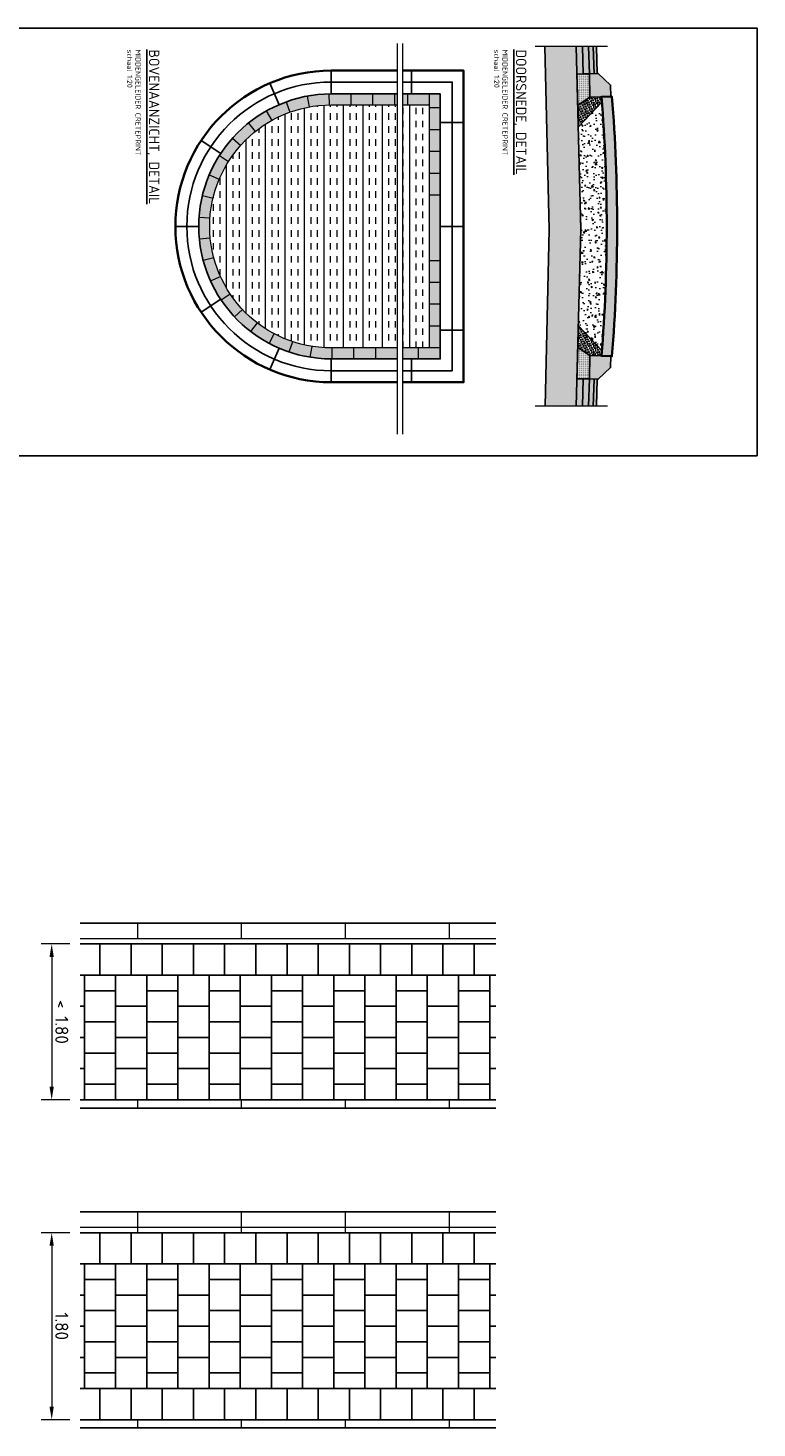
# Model space of a CAD drawing. Header units: metres. Extents: x 232680 to 233262, y 554200 to 554550.
# Tile 90 of 254: x 232760.4 to 232767.42, y 554417.41 to 554430.88. Entities that reach past the tile are written whole.
import ezdxf

# ---------------------------------------------------------------- set-up
doc = ezdxf.new("R2010")
doc.units = ezdxf.units.M
doc.linetypes.add('XX-AFBREEK', pattern=[7, 4, -1, 1, -1])
doc.layers.get('Defpoints').update_dxf_attribs({"color": 241})
for name, color, linetype, lineweight in [('N-WE-VH-KANTOPSLUITING-AD', 253, 'Continuous', 35), ('N-WE-VH-KANTOPSLUITING_018-G', 7, 'Continuous', 18), ('N-WE-VH-KANTOPSLUITING_025-G', 7, 'Continuous', 25), ('N-WE-VH-KANTOPSLUITING_TROTTOIRBAND_RWS-DET-GD', 7, 'Continuous', 25), ('N-WE-VH-KANTOPSLUITING_TROTTOIRBAND_RWS_025-GD', 7, 'Continuous', 25), ('N-WE-VH-KANTOPSLUITING_VOORKANTBAND-GD', 7, 'Continuous', 35), ('N-WE-VH-VERHARDING_ASFALT_252-AD', 252, 'Continuous', 18), ('N-WE-VH-VERHARDING_ASFALT_DEKLAAG-GD', 7, 'Continuous', 25), ('N-WE-VH-VERHARDING_BETON_CRETEPRINT-A', 241, 'Continuous', 9), ('N-WE-VH-VERHARDING_BETON_CRETEPRINT-G', 251, 'Continuous', 9), ('N-WE-VH-VERHARDING_BETON_ONGEWAPEND-GD', 7, 'Continuous', 35), ('N-WE-VH-VERHARDING_BETON_SCHRAAL-GD', 251, 'Continuous', 25), ('N-WE-VH-VERHARDING_BETON_SPECIE-GD', 7, 'Continuous', 25), ('N-WE-VH-VERHARDING_FUNDERING-A', 252, 'Continuous', 18), ('N-WE-VH-VERHARDING_FUNDERING_GRANULAAT_MENG-GD', 7, 'Continuous', 25), ('X-XX-AL-AFBREEKLIJN-G', 7, 'XX-AFBREEK', 13), ('X-XX-AL-T25', 7, 'Continuous', 25), ('X-XX-AL-T50', 7, 'Continuous', 25)]:
    doc.layers.add(name, color=color, linetype=linetype, lineweight=lineweight)
doc.layers.add('N-WE-VH-VERHARDING_BETON_ONGEWAPEND-AD', color=7, linetype='Continuous', lineweight=50, true_color=0xffccd9)
doc.layers.add('N-WE-VH-VERHARDING_TEGEL-A', color=252, linetype='Continuous', lineweight=9, transparency=0.5)
doc.styles.add('NLCS-ISO-ANNOTATIEF-T25', font='NLCS-ISO.ttf', dxfattribs={"height": 2.5})
doc.styles.add('NLCS-ISO-ANNOTATIEF-T50', font='NLCS-ISO.ttf')
doc.dimstyles.new('NLCS-ANNOTATIEF-T25-PIJL', dxfattribs={"dimtxt": 2.5, "dimasz": 2.5, "dimexe": 2, "dimexo": 2, "dimgap": 0.7, "dimtad": 1, "dimzin": 0, "dimdsep": 46, "dimtxsty": 'NLCS-ISO-ANNOTATIEF-T25', "dimcen": 0, "dimdle": 2, "dimclrd": 256, "dimclre": 256, "dimclrt": 256, "dimazin": 0, "dimtfac": 1, "dimtofl": 0, "dimtmove": 1, "dimatfit": 0, "dimfxl": 2, "dimtfillclr": 254, "dimtolj": 1, "dimtzin": 0, "dimlwd": 13, "dimlwe": 9, "dimarcsym": 0})
pattern_1 = [(270, (232763.43992, 554433.871287), (0.02, -0.04), [0.01, -0.09]), (288.43495, (232763.4199205, 554433.8662873), (0.020000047, -0.0399999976), [0.0158114, -0.3004164]), (341.56505, (232763.43992, 554433.871287), (-0.01000001, -0.03000002), [0.0158114, -0.0158114]), (0, (232763.41992, 554433.866287), (0.04, 0.02), [0.01, -0.09]), (18.43495, (232763.4399205, 554433.8612873), (0.0399999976, 0.020000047), [0.0158114, -0.3004164]), (71.56505, (232763.43492, 554433.881287), (0.03000002, -0.01000001), [0.0158114, -0.0158114]), (90, (232763.42492, 554433.876287), (-0.02, 0.04), [0.01, -0.09]), (108.43495, (232763.4449205, 554433.8812873), (-0.020000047, 0.0399999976), [0.0158114, -0.3004164]), (180, (232763.44492, 554433.881287), (-0.04, -0.02), [0.01, -0.09]), (198.43495, (232763.4249205, 554433.8862873), (-0.0399999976, -0.020000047), [0.0158114, -0.3004164])]
pattern_2 = [(270, (232915.1243884, 555329.708866), (0.00625, -0.03125), [0, -0.00625])]

# ---------------------------------------------------------------- blocks, each defined once
blk = doc.blocks.new('L105')
blk.add_line((0, 0), (0, -0.105))
blk = doc.blocks.new('*D137')
at = {"layer": 'Defpoints', "color": 0, "transparency": 16777216}
for p in [(232760.904, 554422.066), (232760.63, 554420.566), (232760.904, 554420.566)]:
    blk.add_point(p, dxfattribs=at)
at = {"layer": 'N-WE-VH-KANTOPSLUITING_018-G', "linetype": 'Continuous', "lineweight": 9, "transparency": 16777216}
for p, q in [((232760.804, 554422.066), (232760.53, 554422.066)), ((232760.804, 554420.566), (232760.53, 554420.566))]:
    blk.add_line(p, q, dxfattribs=at)
at = {"layer": 'N-WE-VH-KANTOPSLUITING_018-G', "linetype": 'Continuous', "lineweight": 13, "transparency": 16777216}
blk.add_line((232760.63, 554421.941), (232760.63, 554420.691), dxfattribs=at)
at = {"layer": 'N-WE-VH-KANTOPSLUITING_018-G', "transparency": 16777216}
for points in [[(232760.65, 554421.941), (232760.609, 554421.941), (232760.63, 554422.066)], [(232760.65, 554420.691), (232760.609, 554420.691), (232760.63, 554420.566)]]:
    blk.add_solid(points, dxfattribs=at)
at = {"layer": 'N-WE-VH-KANTOPSLUITING_018-G', "transparency": 16777216, "insert": (232760.727, 554421.316), "char_height": 0.125, "attachment_point": 5, "rotation": 270, "style": 'NLCS-ISO-ANNOTATIEF-T25'}
blk.add_mtext('\\A1;< 1.80', dxfattribs=at)
blk = doc.blocks.new('*D138')
at = {"layer": 'Defpoints', "color": 0, "transparency": 16777216}
for p in [(232760.904, 554419.286), (232760.63, 554417.486), (232760.904, 554417.486)]:
    blk.add_point(p, dxfattribs=at)
at = {"layer": 'N-WE-VH-KANTOPSLUITING_018-G', "linetype": 'Continuous', "lineweight": 9, "transparency": 16777216}
for p, q in [((232760.804, 554419.286), (232760.53, 554419.286)), ((232760.804, 554417.486), (232760.53, 554417.486))]:
    blk.add_line(p, q, dxfattribs=at)
at = {"layer": 'N-WE-VH-KANTOPSLUITING_018-G', "linetype": 'Continuous', "lineweight": 13, "transparency": 16777216}
blk.add_line((232760.63, 554419.161), (232760.63, 554417.611), dxfattribs=at)
at = {"layer": 'N-WE-VH-KANTOPSLUITING_018-G', "transparency": 16777216}
for points in [[(232760.65, 554419.161), (232760.609, 554419.161), (232760.63, 554419.286)], [(232760.65, 554417.611), (232760.609, 554417.611), (232760.63, 554417.486)]]:
    blk.add_solid(points, dxfattribs=at)
at = {"layer": 'N-WE-VH-KANTOPSLUITING_018-G', "transparency": 16777216, "insert": (232760.727, 554418.386), "char_height": 0.125, "attachment_point": 5, "rotation": 270, "style": 'NLCS-ISO-ANNOTATIEF-T25'}
blk.add_mtext('\\A1;1.80', dxfattribs=at)

msp = doc.modelspace()

# ---------------------------------------------------------------- hatches: boundary and pattern name
at = {"layer": 'N-WE-VH-KANTOPSLUITING-AD'}
h = msp.add_hatch(color=256, dxfattribs=at)
h.dxf.hatch_style = 1
h.paths.add_polyline_path([(232766.009, 554430.224), (232766.007, 554430.334), (232765.889, 554430.446), (232765.804, 554430.444), (232765.809, 554430.218)])
h = msp.add_hatch(color=256, dxfattribs=at)
h.dxf.hatch_style = 1
h.paths.add_polyline_path([(232766.009, 554427.724), (232766.007, 554427.615), (232765.889, 554427.503), (232765.804, 554427.505), (232765.809, 554427.73)])
at = {"layer": 'N-WE-VH-VERHARDING_ASFALT_252-AD'}
h = msp.add_hatch(color=252, dxfattribs=at)
h.dxf.hatch_style = 1
h.paths.add_polyline_path([(232765.878, 554430.445), (232765.871, 554430.705), (232765.676, 554430.705), (232765.682, 554430.44)])
h = msp.add_hatch(color=252, dxfattribs=at)
h.dxf.hatch_style = 1
h.paths.add_polyline_path([(232765.878, 554427.503), (232765.871, 554427.243), (232765.676, 554427.243), (232765.684, 554427.508)])
at = {"layer": 'N-WE-VH-VERHARDING_BETON_CRETEPRINT-A', "true_color": 0xffccd9}
h = msp.add_hatch(color=254, dxfattribs=at)
h.dxf.hatch_style = 1
edge = h.paths.add_edge_path()
edge.add_line((232763.958, 554427.699), (232763.958, 554427.804))
edge.add_line((232763.958, 554427.804), (232763.32, 554427.804))
edge.add_arc((232763.32, 554428.974), 1.17, 90, 270, ccw=False)
edge.add_line((232763.32, 554430.144), (232763.958, 554430.144))
edge.add_line((232763.958, 554430.144), (232763.958, 554430.249))
edge.add_line((232763.958, 554430.249), (232763.32, 554430.249))
edge.add_arc((232763.32, 554428.974), 1.275, 90, 270)
edge.add_line((232763.32, 554427.699), (232763.958, 554427.699))
h.paths.add_polyline_path([(232764.008, 554430.249), (232764.008, 554430.144), (232764.263, 554430.144), (232764.263, 554427.804), (232764.008, 554427.804), (232764.008, 554427.699), (232764.368, 554427.699), (232764.368, 554430.249)])
at = {"layer": 'N-WE-VH-VERHARDING_BETON_CRETEPRINT-A'}
h = msp.add_hatch(dxfattribs=at)
h.set_pattern_fill('AVH-BETON_GEWAPEND', color=251, scale=0.05, angle=90, pattern_type=2)
h.set_pattern_definition([(90, (0, 0), (-0.1875, -8e-12), []), (90, (-0.0625, -3e-12), (-0.1875, -8e-12), [0.0625, -0.0625]), (90, (-0.125, -5e-12), (-0.1875, -8e-12), [0.0625, -0.0625])])
edge = h.paths.add_edge_path()
edge.add_line((232763.32, 554427.804), (232763.958, 554427.804))
edge.add_line((232763.958, 554427.804), (232763.958, 554430.144))
edge.add_line((232763.958, 554430.144), (232763.32, 554430.144))
edge.add_arc((232763.32, 554428.974), 1.17, 90, 270)
h = msp.add_hatch(dxfattribs=at)
h.set_pattern_fill('AVH-BETON_GEWAPEND', color=251, scale=0.05, angle=90, pattern_type=2)
h.set_pattern_definition([(90, (232764.2629, 554427.8041), (-0.1875, -8e-12), []), (90, (232764.2004, 554427.8041), (-0.1875, -8e-12), [0.0625, -0.0625]), (90, (232764.1379, 554427.8041), (-0.1875, -8e-12), [0.0625, -0.0625])])
h.paths.add_polyline_path([(232764.008, 554430.144), (232764.008, 554427.804), (232764.263, 554427.804), (232764.263, 554430.144)])
at = {"layer": 'N-WE-VH-VERHARDING_BETON_ONGEWAPEND-AD'}
h = msp.add_hatch(color=256, dxfattribs=at)
h.dxf.hatch_style = 1
edge = h.paths.add_edge_path()
edge.add_line((232766.02, 554427.724), (232765.92, 554427.728))
edge.add_arc((232750.44, 554428.974), 15.53, -4.6031, 4.6024)
edge.add_line((232765.92, 554430.22), (232766.02, 554430.224))
edge.add_arc((232750.536, 554428.974), 15.534, -4.6154, 4.6154, ccw=False)
at = {"layer": 'N-WE-VH-VERHARDING_FUNDERING-A'}
h = msp.add_hatch(dxfattribs=at)
h.set_pattern_fill('AVH-FUNDERING_GRANULAAT_MENG_01', color=256, angle=-90, pattern_type=2)
h.set_pattern_definition([(320, (232761.32064, 554424.99121), (-0.0125504, -0.143452), [0.015, -0.165]), (265, (232761.32064, 554424.99121), (0.1504384, 0.0277503), [0.012, -0.132]), (10.4514, (232761.3196, 554424.97925), (0.137888, -0.115702), [0.012748, -0.1402284]), (316.1842, (232761.36064, 554424.9912), (-0.033104, -0.213448), [0.0225, -0.2475]), (6.6356, (232761.35789, 554424.97342), (0.1948236, -0.1869325), [0.019122, -0.2103426]), (261.1842, (232761.36064, 554424.9912), (0.194824, -0.1869324), [0.018, -0.198]), (291, (232761.35064, 554424.97121), (-0.0805238, -0.1193814), [0.015, -0.165]), (236, (232761.35064, 554424.97121), (0.14503, -0.048663), [0.012, -0.132]), (341.4514, (232761.34393, 554424.96126), (0.064506, -0.1680445), [0.012748, -0.1402284]), (307.5, (232761.320644, 554424.99121), (0.06657877, -0.00243197), [0, -0.1304, 0, -0.134, 0, -0.1325]), (277.5, (232761.320644, 554424.99121), (0.07888234, -0.0526139), [0, -0.0764, 0, -0.1274, 0, -0.0505]), (237.5, (232761.320644, 554425.03581), (-0.00451097, -0.1067645), [0, -0.05, 0, -0.156, 0, -0.207]), (227.5, (232761.32064, 554425.05581), (0.020021, -0.1166372), [0, -0.065, 0, -0.1036, 0, -0.147])])
h.paths.add_polyline_path([(232765.377, 554427.243), (232765.679, 554427.243), (232765.721, 554428.944), (232765.676, 554430.705), (232765.376, 554430.705), (232765.415, 554428.944)])
h = msp.add_hatch(dxfattribs=at)
h.set_pattern_fill('AVH-FUNDERING_ZANDCEMENTSTAB', color=256, scale=0.01, angle=-90, pattern_type=2)
h.set_pattern_definition(pattern_2)
h.paths.add_polyline_path([(232765.809, 554430.218), (232765.692, 554430.14), (232765.684, 554430.44), (232765.804, 554430.444)])
h = msp.add_hatch(dxfattribs=at)
h.set_pattern_fill('AVH-FUNDERING_GRANULAAT_BETON', color=256, scale=0.5, angle=-90, pattern_type=2)
h.set_pattern_definition(pattern_1)
h.paths.add_polyline_path([(232765.924, 554430.17), (232765.697, 554429.932), (232765.692, 554430.14), (232765.809, 554430.218), (232765.92, 554430.22)])
h = msp.add_hatch(dxfattribs=at)
h.set_pattern_fill('AVH-FUNDERING_GRANULAAT_MENG_01', color=256, angle=-90, pattern_type=2)
h.set_pattern_definition([(320, (232765.72133, 554428.94401), (-0.01255, -0.143452), [0.015, -0.165]), (265, (232765.72133, 554428.94401), (0.150438, 0.02775), [0.012, -0.132]), (10.451, (232765.72029, 554428.93206), (0.137888, -0.115702), [0.012748, -0.140228]), (316.184, (232765.76133, 554428.94401), (-0.033104, -0.213448), [0.0225, -0.2475]), (6.636, (232765.75857, 554428.92623), (0.194824, -0.186933), [0.019122, -0.210343]), (261.184, (232765.76133, 554428.94401), (0.194824, -0.186932), [0.018, -0.198]), (291, (232765.75133, 554428.92401), (-0.080524, -0.119381), [0.015, -0.165]), (236, (232765.75133, 554428.92401), (0.14503, -0.048663), [0.012, -0.132]), (341.451, (232765.74462, 554428.91407), (0.064506, -0.168045), [0.012748, -0.140228]), (307.5, (232765.72133, 554428.944014), (0.0665788, -0.002432), [0, -0.1304, 0, -0.134, 0, -0.1325]), (277.5, (232765.72133, 554428.944014), (0.0788823, -0.052614), [0, -0.0764, 0, -0.1274, 0, -0.0505]), (237.5, (232765.72133, 554428.988614), (-0.004511, -0.1067645), [0, -0.05, 0, -0.156, 0, -0.207]), (227.5, (232765.72133, 554429.00861), (0.020021, -0.116637), [0, -0.065, 0, -0.1036, 0, -0.147])])
edge = h.paths.add_edge_path()
edge.add_line((232765.698, 554427.986), (232765.757, 554427.984))
edge.add_line((232765.757, 554427.984), (232765.756, 554427.934))
edge.add_line((232765.756, 554427.934), (232765.815, 554427.932))
edge.add_line((232765.815, 554427.932), (232765.814, 554427.893))
edge.add_line((232765.814, 554427.893), (232765.924, 554427.778))
edge.add_arc((232748.206, 554428.974), 17.758, -3.8631, 3.8631)
edge.add_line((232765.924, 554430.17), (232765.814, 554430.055))
edge.add_line((232765.814, 554430.055), (232765.815, 554430.016))
edge.add_line((232765.815, 554430.016), (232765.756, 554430.014))
edge.add_line((232765.756, 554430.014), (232765.757, 554429.964))
edge.add_line((232765.757, 554429.964), (232765.695, 554429.962))
edge.add_line((232765.695, 554429.962), (232765.721, 554428.944))
edge.add_line((232765.721, 554428.944), (232765.698, 554427.986))
h = msp.add_hatch(dxfattribs=at)
h.set_pattern_fill('AVH-FUNDERING_GRANULAAT_BETON', color=256, scale=0.5, angle=-90, pattern_type=2)
h.set_pattern_definition(pattern_1)
h.paths.add_polyline_path([(232765.924, 554427.778), (232765.697, 554428.016), (232765.692, 554427.808), (232765.809, 554427.73), (232765.92, 554427.728)])
h = msp.add_hatch(dxfattribs=at)
h.set_pattern_fill('AVH-FUNDERING_ZANDCEMENTSTAB', color=256, scale=0.01, angle=-90, pattern_type=2)
h.set_pattern_definition(pattern_2)
h.paths.add_polyline_path([(232765.809, 554427.73), (232765.692, 554427.808), (232765.684, 554427.508), (232765.804, 554427.505)])

# ---------------------------------------------------------------- linework, layer by layer
at = {"layer": 'Defpoints'}
msp.add_lwpolyline([(232767.416, 554426.764), (232755.872, 554426.764), (232755.872, 554430.884), (232767.416, 554430.884)], close=True, dxfattribs=at)
at = {"layer": 'N-WE-VH-KANTOPSLUITING_018-G', "lineweight": 13}
for points in [[(232761.454, 554422.266), (232761.454, 554422.116)], [(232762.454, 554422.266), (232762.454, 554422.116)], [(232763.454, 554422.266), (232763.454, 554422.116)], [(232764.454, 554422.266), (232764.454, 554422.116)], [(232761.454, 554420.566), (232761.454, 554420.486)], [(232762.454, 554420.566), (232762.454, 554420.486)], [(232763.454, 554420.566), (232763.454, 554420.486)], [(232764.454, 554420.566), (232764.454, 554420.486)], [(232761.454, 554419.486), (232761.454, 554419.286)], [(232762.454, 554419.486), (232762.454, 554419.286)], [(232763.454, 554419.486), (232763.454, 554419.286)], [(232764.454, 554419.486), (232764.454, 554419.286)], [(232761.454, 554417.486), (232761.454, 554417.406)], [(232762.454, 554417.486), (232762.454, 554417.406)], [(232763.454, 554417.486), (232763.454, 554417.406)], [(232764.454, 554417.486), (232764.454, 554417.406)]]:
    msp.add_lwpolyline(points, dxfattribs=at)
at = {"layer": 'N-WE-VH-KANTOPSLUITING_018-G', "lineweight": 13, "flags": 128}
for points in [[(232764.904, 554422.116), (232760.904, 554422.116)], [(232764.904, 554419.336), (232760.904, 554419.336)]]:
    msp.add_lwpolyline(points, dxfattribs=at)
at = {"layer": 'N-WE-VH-KANTOPSLUITING_025-G', "flags": 128}
for points in [[(232764.904, 554422.266), (232760.904, 554422.266)], [(232764.904, 554422.066), (232760.904, 554422.066)], [(232764.904, 554420.566), (232760.904, 554420.566)], [(232764.904, 554420.486), (232760.904, 554420.486)], [(232764.904, 554419.486), (232760.904, 554419.486)], [(232764.904, 554419.286), (232760.904, 554419.286)], [(232764.904, 554417.486), (232760.904, 554417.486)], [(232764.904, 554417.406), (232760.904, 554417.406)]]:
    msp.add_lwpolyline(points, dxfattribs=at)
at = {"layer": 'N-WE-VH-KANTOPSLUITING_TROTTOIRBAND_RWS-DET-GD'}
for points in [[(232763.32, 554430.249), (232763.32, 554430.474)], [(232764.093, 554430.474), (232764.093, 554430.249)], [(232762.819, 554430.146), (232762.73, 554430.353)], [(232764.593, 554429.974), (232764.368, 554429.974)], [(232762.256, 554429.676), (232762.068, 554429.8)], [(232762.045, 554428.974), (232761.82, 554428.974)], [(232764.593, 554428.974), (232764.368, 554428.974)], [(232762.256, 554428.272), (232762.068, 554428.148)], [(232764.593, 554427.974), (232764.368, 554427.974)], [(232762.819, 554427.802), (232762.73, 554427.595)], [(232763.32, 554427.699), (232763.32, 554427.474)], [(232764.093, 554427.699), (232764.093, 554427.474)]]:
    msp.add_lwpolyline(points, dxfattribs=at)
at = {"layer": 'N-WE-VH-KANTOPSLUITING_TROTTOIRBAND_RWS-DET-GD', "ltscale": 0.5, "flags": 128}
msp.add_lwpolyline([(232763.958, 554427.584), (232763.32, 554427.584, -1), (232763.32, 554430.364), (232763.958, 554430.364)], format="xyb", dxfattribs=at)
msp.add_lwpolyline([(232764.008, 554430.364), (232764.483, 554430.364), (232764.483, 554427.584), (232764.008, 554427.584)], dxfattribs=at)
at = {"layer": 'N-WE-VH-KANTOPSLUITING_TROTTOIRBAND_RWS_025-GD', "flags": 128}
for points in [[(232766.009, 554430.224), (232766.007, 554430.334), (232765.889, 554430.446), (232765.804, 554430.444), (232765.809, 554430.218)], [(232766.009, 554427.724), (232766.007, 554427.615), (232765.889, 554427.503), (232765.804, 554427.505), (232765.809, 554427.73)]]:
    msp.add_lwpolyline(points, close=True, dxfattribs=at)
at = {"layer": 'N-WE-VH-KANTOPSLUITING_TROTTOIRBAND_RWS_025-GD', "ltscale": 0.5, "flags": 128}
msp.add_lwpolyline([(232763.958, 554427.699), (232763.32, 554427.699, -1), (232763.32, 554430.249), (232763.958, 554430.249)], format="xyb", dxfattribs=at)
msp.add_lwpolyline([(232764.008, 554430.249), (232764.368, 554430.249), (232764.368, 554427.699), (232764.008, 554427.699)], dxfattribs=at)
at = {"layer": 'N-WE-VH-KANTOPSLUITING_VOORKANTBAND-GD', "flags": 128}
msp.add_lwpolyline([(232763.958, 554427.474), (232763.32, 554427.474, -1), (232763.32, 554430.474), (232763.958, 554430.474)], format="xyb", dxfattribs=at)
msp.add_lwpolyline([(232764.008, 554430.474), (232764.593, 554430.474), (232764.593, 554427.474), (232764.008, 554427.474)], dxfattribs=at)
at = {"layer": 'N-WE-VH-VERHARDING_ASFALT_DEKLAAG-GD', "flags": 128}
for points in [[(232765.736, 554430.705), (232765.744, 554430.442), (232765.682, 554430.44)], [(232765.796, 554430.705), (232765.803, 554430.444), (232765.744, 554430.442)], [(232765.841, 554430.705), (232765.848, 554430.444)], [(232765.871, 554430.705), (232765.878, 554430.445)], [(232765.736, 554427.243), (232765.744, 554427.506), (232765.684, 554427.508)], [(232765.796, 554427.243), (232765.803, 554427.505), (232765.744, 554427.506)], [(232765.841, 554427.243), (232765.848, 554427.504)], [(232765.871, 554427.243), (232765.878, 554427.503)]]:
    msp.add_lwpolyline(points, dxfattribs=at)
at = {"layer": 'N-WE-VH-VERHARDING_BETON_CRETEPRINT-A', "color": 251, "ltscale": 0.5, "flags": 128}
msp.add_lwpolyline([(232763.958, 554427.804), (232763.32, 554427.804, -1), (232763.32, 554430.144), (232763.958, 554430.144)], format="xyb", dxfattribs=at)
msp.add_lwpolyline([(232764.008, 554430.144), (232764.263, 554430.144), (232764.263, 554427.804), (232764.008, 554427.804)], dxfattribs=at)
at = {"layer": 'N-WE-VH-VERHARDING_BETON_ONGEWAPEND-GD', "flags": 128}
msp.add_lwpolyline([(232765.92, 554427.728), (232766.02, 554427.724, 0.040298), (232766.02, 554430.224), (232765.92, 554430.22, -0.040188), (232765.92, 554427.728)], format="xyb", dxfattribs=at)
at = {"layer": 'N-WE-VH-VERHARDING_BETON_SCHRAAL-GD', "flags": 128}
for points in [[(232765.924, 554430.17), (232765.697, 554429.932), (232765.692, 554430.14), (232765.809, 554430.218), (232765.92, 554430.22)], [(232765.924, 554427.778), (232765.697, 554428.016), (232765.692, 554427.808), (232765.809, 554427.73), (232765.92, 554427.728)]]:
    msp.add_lwpolyline(points, close=True, dxfattribs=at)
at = {"layer": 'N-WE-VH-VERHARDING_BETON_SPECIE-GD', "flags": 128}
for points in [[(232765.809, 554430.218), (232765.692, 554430.14), (232765.684, 554430.44), (232765.804, 554430.444)], [(232765.809, 554427.73), (232765.692, 554427.808), (232765.684, 554427.508), (232765.804, 554427.505)]]:
    msp.add_lwpolyline(points, close=True, dxfattribs=at)
at = {"layer": 'N-WE-VH-VERHARDING_FUNDERING_GRANULAAT_MENG-GD', "flags": 128}
for points in [[(232765.377, 554427.243), (232765.415, 554428.944), (232765.376, 554430.705)], [(232765.677, 554427.243), (232765.721, 554428.944), (232765.676, 554430.705)]]:
    msp.add_lwpolyline(points, dxfattribs=at)
at = {"layer": 'N-WE-VH-VERHARDING_TEGEL-A', "flags": 128}
for points in [[(232760.904, 554422.066), (232761.094, 554422.066), (232761.094, 554421.766), (232760.904, 554421.766)], [(232764.904, 554421.766), (232764.694, 554421.766), (232764.694, 554422.066), (232764.904, 554422.066)], [(232760.904, 554421.766), (232760.944, 554421.766), (232760.944, 554421.466), (232760.904, 554421.466)], [(232764.904, 554421.466), (232764.844, 554421.466), (232764.844, 554421.766), (232764.904, 554421.766)], [(232760.904, 554421.466), (232760.944, 554421.466), (232760.944, 554421.166), (232760.904, 554421.166)], [(232764.904, 554421.166), (232764.844, 554421.166), (232764.844, 554421.466), (232764.904, 554421.466)], [(232760.904, 554421.166), (232760.944, 554421.166), (232760.944, 554420.866), (232760.904, 554420.866)], [(232764.904, 554420.866), (232764.844, 554420.866), (232764.844, 554421.166), (232764.904, 554421.166)], [(232760.904, 554420.866), (232760.944, 554420.866), (232760.944, 554420.566), (232760.904, 554420.566)], [(232764.904, 554420.566), (232764.844, 554420.566), (232764.844, 554420.866), (232764.904, 554420.866)], [(232760.904, 554419.286), (232761.094, 554419.286), (232761.094, 554418.986), (232760.904, 554418.986)], [(232764.904, 554418.986), (232764.694, 554418.986), (232764.694, 554419.286), (232764.904, 554419.286)], [(232760.904, 554418.986), (232760.944, 554418.986), (232760.944, 554418.686), (232760.904, 554418.686)], [(232764.904, 554418.686), (232764.844, 554418.686), (232764.844, 554418.986), (232764.904, 554418.986)], [(232760.904, 554418.686), (232760.944, 554418.686), (232760.944, 554418.386), (232760.904, 554418.386)], [(232764.904, 554418.386), (232764.844, 554418.386), (232764.844, 554418.686), (232764.904, 554418.686)], [(232760.904, 554418.386), (232760.944, 554418.386), (232760.944, 554418.086), (232760.904, 554418.086)], [(232764.904, 554418.086), (232764.844, 554418.086), (232764.844, 554418.386), (232764.904, 554418.386)], [(232760.904, 554418.086), (232760.944, 554418.086), (232760.944, 554417.786), (232760.904, 554417.786)], [(232764.904, 554417.786), (232764.844, 554417.786), (232764.844, 554418.086), (232764.904, 554418.086)], [(232760.904, 554417.786), (232761.094, 554417.786), (232761.094, 554417.486), (232760.904, 554417.486)], [(232764.904, 554417.486), (232764.694, 554417.486), (232764.694, 554417.786), (232764.904, 554417.786)]]:
    msp.add_lwpolyline(points, dxfattribs=at)
for points in [[(232761.394, 554422.066), (232761.394, 554421.766), (232761.094, 554421.766), (232761.094, 554422.066)], [(232761.694, 554422.066), (232761.694, 554421.766), (232761.394, 554421.766), (232761.394, 554422.066)], [(232761.994, 554422.066), (232761.994, 554421.766), (232761.694, 554421.766), (232761.694, 554422.066)], [(232762.294, 554422.066), (232762.294, 554421.766), (232761.994, 554421.766), (232761.994, 554422.066)], [(232762.594, 554422.066), (232762.594, 554421.766), (232762.294, 554421.766), (232762.294, 554422.066)], [(232762.894, 554422.066), (232762.894, 554421.766), (232762.594, 554421.766), (232762.594, 554422.066)], [(232763.194, 554422.066), (232763.194, 554421.766), (232762.894, 554421.766), (232762.894, 554422.066)], [(232763.494, 554422.066), (232763.494, 554421.766), (232763.194, 554421.766), (232763.194, 554422.066)], [(232763.794, 554422.066), (232763.794, 554421.766), (232763.494, 554421.766), (232763.494, 554422.066)], [(232764.094, 554422.066), (232764.094, 554421.766), (232763.794, 554421.766), (232763.794, 554422.066)], [(232764.394, 554422.066), (232764.394, 554421.766), (232764.094, 554421.766), (232764.094, 554422.066)], [(232764.694, 554422.066), (232764.694, 554421.766), (232764.394, 554421.766), (232764.394, 554422.066)], [(232761.244, 554421.766), (232761.244, 554421.616), (232760.944, 554421.616), (232760.944, 554421.766)], [(232761.544, 554421.766), (232761.544, 554421.466), (232761.244, 554421.466), (232761.244, 554421.766)], [(232761.844, 554421.766), (232761.844, 554421.616), (232761.544, 554421.616), (232761.544, 554421.766)], [(232762.144, 554421.766), (232762.144, 554421.466), (232761.844, 554421.466), (232761.844, 554421.766)], [(232762.444, 554421.766), (232762.444, 554421.616), (232762.144, 554421.616), (232762.144, 554421.766)], [(232762.744, 554421.766), (232762.744, 554421.466), (232762.444, 554421.466), (232762.444, 554421.766)], [(232763.044, 554421.766), (232763.044, 554421.616), (232762.744, 554421.616), (232762.744, 554421.766)], [(232763.344, 554421.766), (232763.344, 554421.466), (232763.044, 554421.466), (232763.044, 554421.766)], [(232763.644, 554421.766), (232763.644, 554421.616), (232763.344, 554421.616), (232763.344, 554421.766)], [(232763.944, 554421.766), (232763.944, 554421.466), (232763.644, 554421.466), (232763.644, 554421.766)], [(232764.244, 554421.766), (232764.244, 554421.616), (232763.944, 554421.616), (232763.944, 554421.766)], [(232764.544, 554421.766), (232764.544, 554421.466), (232764.244, 554421.466), (232764.244, 554421.766)], [(232764.844, 554421.766), (232764.844, 554421.616), (232764.544, 554421.616), (232764.544, 554421.766)], [(232761.244, 554421.616), (232761.244, 554421.316), (232760.944, 554421.316), (232760.944, 554421.616)], [(232761.844, 554421.616), (232761.844, 554421.316), (232761.544, 554421.316), (232761.544, 554421.616)], [(232762.444, 554421.616), (232762.444, 554421.316), (232762.144, 554421.316), (232762.144, 554421.616)], [(232763.044, 554421.616), (232763.044, 554421.316), (232762.744, 554421.316), (232762.744, 554421.616)], [(232763.644, 554421.616), (232763.644, 554421.316), (232763.344, 554421.316), (232763.344, 554421.616)], [(232764.244, 554421.616), (232764.244, 554421.316), (232763.944, 554421.316), (232763.944, 554421.616)], [(232764.844, 554421.616), (232764.844, 554421.316), (232764.544, 554421.316), (232764.544, 554421.616)], [(232761.544, 554421.466), (232761.544, 554421.166), (232761.244, 554421.166), (232761.244, 554421.466)], [(232762.144, 554421.466), (232762.144, 554421.166), (232761.844, 554421.166), (232761.844, 554421.466)], [(232762.744, 554421.466), (232762.744, 554421.166), (232762.444, 554421.166), (232762.444, 554421.466)], [(232763.344, 554421.466), (232763.344, 554421.166), (232763.044, 554421.166), (232763.044, 554421.466)], [(232763.944, 554421.466), (232763.944, 554421.166), (232763.644, 554421.166), (232763.644, 554421.466)], [(232764.544, 554421.466), (232764.544, 554421.166), (232764.244, 554421.166), (232764.244, 554421.466)], [(232761.244, 554421.316), (232761.244, 554421.016), (232760.944, 554421.016), (232760.944, 554421.316)], [(232761.844, 554421.316), (232761.844, 554421.016), (232761.544, 554421.016), (232761.544, 554421.316)], [(232762.444, 554421.316), (232762.444, 554421.016), (232762.144, 554421.016), (232762.144, 554421.316)], [(232763.044, 554421.316), (232763.044, 554421.016), (232762.744, 554421.016), (232762.744, 554421.316)], [(232763.644, 554421.316), (232763.644, 554421.016), (232763.344, 554421.016), (232763.344, 554421.316)], [(232764.244, 554421.316), (232764.244, 554421.016), (232763.944, 554421.016), (232763.944, 554421.316)], [(232764.844, 554421.316), (232764.844, 554421.016), (232764.544, 554421.016), (232764.544, 554421.316)], [(232761.544, 554421.166), (232761.544, 554420.866), (232761.244, 554420.866), (232761.244, 554421.166)], [(232762.144, 554421.166), (232762.144, 554420.866), (232761.844, 554420.866), (232761.844, 554421.166)], [(232762.744, 554421.166), (232762.744, 554420.866), (232762.444, 554420.866), (232762.444, 554421.166)], [(232763.344, 554421.166), (232763.344, 554420.866), (232763.044, 554420.866), (232763.044, 554421.166)], [(232763.944, 554421.166), (232763.944, 554420.866), (232763.644, 554420.866), (232763.644, 554421.166)], [(232764.544, 554421.166), (232764.544, 554420.866), (232764.244, 554420.866), (232764.244, 554421.166)], [(232761.244, 554421.016), (232761.244, 554420.716), (232760.944, 554420.716), (232760.944, 554421.016)], [(232761.844, 554421.016), (232761.844, 554420.716), (232761.544, 554420.716), (232761.544, 554421.016)], [(232762.444, 554421.016), (232762.444, 554420.716), (232762.144, 554420.716), (232762.144, 554421.016)], [(232763.044, 554421.016), (232763.044, 554420.716), (232762.744, 554420.716), (232762.744, 554421.016)], [(232763.644, 554421.016), (232763.644, 554420.716), (232763.344, 554420.716), (232763.344, 554421.016)], [(232764.244, 554421.016), (232764.244, 554420.716), (232763.944, 554420.716), (232763.944, 554421.016)], [(232764.844, 554421.016), (232764.844, 554420.716), (232764.544, 554420.716), (232764.544, 554421.016)], [(232761.544, 554420.866), (232761.544, 554420.566), (232761.244, 554420.566), (232761.244, 554420.866)], [(232762.144, 554420.866), (232762.144, 554420.566), (232761.844, 554420.566), (232761.844, 554420.866)], [(232762.744, 554420.866), (232762.744, 554420.566), (232762.444, 554420.566), (232762.444, 554420.866)], [(232763.344, 554420.866), (232763.344, 554420.566), (232763.044, 554420.566), (232763.044, 554420.866)], [(232763.944, 554420.866), (232763.944, 554420.566), (232763.644, 554420.566), (232763.644, 554420.866)], [(232764.544, 554420.866), (232764.544, 554420.566), (232764.244, 554420.566), (232764.244, 554420.866)], [(232761.244, 554420.716), (232761.244, 554420.566), (232760.944, 554420.566), (232760.944, 554420.716)], [(232761.844, 554420.716), (232761.844, 554420.566), (232761.544, 554420.566), (232761.544, 554420.716)], [(232762.444, 554420.716), (232762.444, 554420.566), (232762.144, 554420.566), (232762.144, 554420.716)], [(232763.044, 554420.716), (232763.044, 554420.566), (232762.744, 554420.566), (232762.744, 554420.716)], [(232763.644, 554420.716), (232763.644, 554420.566), (232763.344, 554420.566), (232763.344, 554420.716)], [(232764.244, 554420.716), (232764.244, 554420.566), (232763.944, 554420.566), (232763.944, 554420.716)], [(232764.844, 554420.716), (232764.844, 554420.566), (232764.544, 554420.566), (232764.544, 554420.716)], [(232761.394, 554419.286), (232761.394, 554418.986), (232761.094, 554418.986), (232761.094, 554419.286)], [(232761.694, 554419.286), (232761.694, 554418.986), (232761.394, 554418.986), (232761.394, 554419.286)], [(232761.994, 554419.286), (232761.994, 554418.986), (232761.694, 554418.986), (232761.694, 554419.286)], [(232762.294, 554419.286), (232762.294, 554418.986), (232761.994, 554418.986), (232761.994, 554419.286)], [(232762.594, 554419.286), (232762.594, 554418.986), (232762.294, 554418.986), (232762.294, 554419.286)], [(232762.894, 554419.286), (232762.894, 554418.986), (232762.594, 554418.986), (232762.594, 554419.286)], [(232763.194, 554419.286), (232763.194, 554418.986), (232762.894, 554418.986), (232762.894, 554419.286)], [(232763.494, 554419.286), (232763.494, 554418.986), (232763.194, 554418.986), (232763.194, 554419.286)], [(232763.794, 554419.286), (232763.794, 554418.986), (232763.494, 554418.986), (232763.494, 554419.286)], [(232764.094, 554419.286), (232764.094, 554418.986), (232763.794, 554418.986), (232763.794, 554419.286)], [(232764.394, 554419.286), (232764.394, 554418.986), (232764.094, 554418.986), (232764.094, 554419.286)], [(232764.694, 554419.286), (232764.694, 554418.986), (232764.394, 554418.986), (232764.394, 554419.286)], [(232761.244, 554418.986), (232761.244, 554418.836), (232760.944, 554418.836), (232760.944, 554418.986)], [(232761.544, 554418.986), (232761.544, 554418.686), (232761.244, 554418.686), (232761.244, 554418.986)], [(232761.844, 554418.986), (232761.844, 554418.836), (232761.544, 554418.836), (232761.544, 554418.986)], [(232762.144, 554418.986), (232762.144, 554418.686), (232761.844, 554418.686), (232761.844, 554418.986)], [(232762.444, 554418.986), (232762.444, 554418.836), (232762.144, 554418.836), (232762.144, 554418.986)], [(232762.744, 554418.986), (232762.744, 554418.686), (232762.444, 554418.686), (232762.444, 554418.986)], [(232763.044, 554418.986), (232763.044, 554418.836), (232762.744, 554418.836), (232762.744, 554418.986)], [(232763.344, 554418.986), (232763.344, 554418.686), (232763.044, 554418.686), (232763.044, 554418.986)], [(232763.644, 554418.986), (232763.644, 554418.836), (232763.344, 554418.836), (232763.344, 554418.986)], [(232763.944, 554418.986), (232763.944, 554418.686), (232763.644, 554418.686), (232763.644, 554418.986)], [(232764.244, 554418.986), (232764.244, 554418.836), (232763.944, 554418.836), (232763.944, 554418.986)], [(232764.544, 554418.986), (232764.544, 554418.686), (232764.244, 554418.686), (232764.244, 554418.986)], [(232764.844, 554418.986), (232764.844, 554418.836), (232764.544, 554418.836), (232764.544, 554418.986)], [(232761.244, 554418.836), (232761.244, 554418.536), (232760.944, 554418.536), (232760.944, 554418.836)], [(232761.844, 554418.836), (232761.844, 554418.536), (232761.544, 554418.536), (232761.544, 554418.836)], [(232762.444, 554418.836), (232762.444, 554418.536), (232762.144, 554418.536), (232762.144, 554418.836)], [(232763.044, 554418.836), (232763.044, 554418.536), (232762.744, 554418.536), (232762.744, 554418.836)], [(232763.644, 554418.836), (232763.644, 554418.536), (232763.344, 554418.536), (232763.344, 554418.836)], [(232764.244, 554418.836), (232764.244, 554418.536), (232763.944, 554418.536), (232763.944, 554418.836)], [(232764.844, 554418.836), (232764.844, 554418.536), (232764.544, 554418.536), (232764.544, 554418.836)], [(232761.544, 554418.686), (232761.544, 554418.386), (232761.244, 554418.386), (232761.244, 554418.686)], [(232762.144, 554418.686), (232762.144, 554418.386), (232761.844, 554418.386), (232761.844, 554418.686)], [(232762.744, 554418.686), (232762.744, 554418.386), (232762.444, 554418.386), (232762.444, 554418.686)], [(232763.344, 554418.686), (232763.344, 554418.386), (232763.044, 554418.386), (232763.044, 554418.686)], [(232763.944, 554418.686), (232763.944, 554418.386), (232763.644, 554418.386), (232763.644, 554418.686)], [(232764.544, 554418.686), (232764.544, 554418.386), (232764.244, 554418.386), (232764.244, 554418.686)], [(232761.244, 554418.536), (232761.244, 554418.236), (232760.944, 554418.236), (232760.944, 554418.536)], [(232761.844, 554418.536), (232761.844, 554418.236), (232761.544, 554418.236), (232761.544, 554418.536)], [(232762.444, 554418.536), (232762.444, 554418.236), (232762.144, 554418.236), (232762.144, 554418.536)], [(232763.044, 554418.536), (232763.044, 554418.236), (232762.744, 554418.236), (232762.744, 554418.536)], [(232763.644, 554418.536), (232763.644, 554418.236), (232763.344, 554418.236), (232763.344, 554418.536)], [(232764.244, 554418.536), (232764.244, 554418.236), (232763.944, 554418.236), (232763.944, 554418.536)], [(232764.844, 554418.536), (232764.844, 554418.236), (232764.544, 554418.236), (232764.544, 554418.536)], [(232761.544, 554418.386), (232761.544, 554418.086), (232761.244, 554418.086), (232761.244, 554418.386)], [(232762.144, 554418.386), (232762.144, 554418.086), (232761.844, 554418.086), (232761.844, 554418.386)], [(232762.744, 554418.386), (232762.744, 554418.086), (232762.444, 554418.086), (232762.444, 554418.386)], [(232763.344, 554418.386), (232763.344, 554418.086), (232763.044, 554418.086), (232763.044, 554418.386)], [(232763.944, 554418.386), (232763.944, 554418.086), (232763.644, 554418.086), (232763.644, 554418.386)], [(232764.544, 554418.386), (232764.544, 554418.086), (232764.244, 554418.086), (232764.244, 554418.386)], [(232761.244, 554418.236), (232761.244, 554417.936), (232760.944, 554417.936), (232760.944, 554418.236)], [(232761.844, 554418.236), (232761.844, 554417.936), (232761.544, 554417.936), (232761.544, 554418.236)], [(232762.444, 554418.236), (232762.444, 554417.936), (232762.144, 554417.936), (232762.144, 554418.236)], [(232763.044, 554418.236), (232763.044, 554417.936), (232762.744, 554417.936), (232762.744, 554418.236)], [(232763.644, 554418.236), (232763.644, 554417.936), (232763.344, 554417.936), (232763.344, 554418.236)], [(232764.244, 554418.236), (232764.244, 554417.936), (232763.944, 554417.936), (232763.944, 554418.236)], [(232764.844, 554418.236), (232764.844, 554417.936), (232764.544, 554417.936), (232764.544, 554418.236)], [(232761.544, 554418.086), (232761.544, 554417.786), (232761.244, 554417.786), (232761.244, 554418.086)], [(232762.144, 554418.086), (232762.144, 554417.786), (232761.844, 554417.786), (232761.844, 554418.086)], [(232762.744, 554418.086), (232762.744, 554417.786), (232762.444, 554417.786), (232762.444, 554418.086)], [(232763.344, 554418.086), (232763.344, 554417.786), (232763.044, 554417.786), (232763.044, 554418.086)], [(232763.944, 554418.086), (232763.944, 554417.786), (232763.644, 554417.786), (232763.644, 554418.086)], [(232764.544, 554418.086), (232764.544, 554417.786), (232764.244, 554417.786), (232764.244, 554418.086)], [(232761.244, 554417.936), (232761.244, 554417.786), (232760.944, 554417.786), (232760.944, 554417.936)], [(232761.844, 554417.936), (232761.844, 554417.786), (232761.544, 554417.786), (232761.544, 554417.936)], [(232762.444, 554417.936), (232762.444, 554417.786), (232762.144, 554417.786), (232762.144, 554417.936)], [(232763.044, 554417.936), (232763.044, 554417.786), (232762.744, 554417.786), (232762.744, 554417.936)], [(232763.644, 554417.936), (232763.644, 554417.786), (232763.344, 554417.786), (232763.344, 554417.936)], [(232764.244, 554417.936), (232764.244, 554417.786), (232763.944, 554417.786), (232763.944, 554417.936)], [(232764.844, 554417.936), (232764.844, 554417.786), (232764.544, 554417.786), (232764.544, 554417.936)], [(232761.394, 554417.786), (232761.394, 554417.486), (232761.094, 554417.486), (232761.094, 554417.786)], [(232761.694, 554417.786), (232761.694, 554417.486), (232761.394, 554417.486), (232761.394, 554417.786)], [(232761.994, 554417.786), (232761.994, 554417.486), (232761.694, 554417.486), (232761.694, 554417.786)], [(232762.294, 554417.786), (232762.294, 554417.486), (232761.994, 554417.486), (232761.994, 554417.786)], [(232762.594, 554417.786), (232762.594, 554417.486), (232762.294, 554417.486), (232762.294, 554417.786)], [(232762.894, 554417.786), (232762.894, 554417.486), (232762.594, 554417.486), (232762.594, 554417.786)], [(232763.194, 554417.786), (232763.194, 554417.486), (232762.894, 554417.486), (232762.894, 554417.786)], [(232763.494, 554417.786), (232763.494, 554417.486), (232763.194, 554417.486), (232763.194, 554417.786)], [(232763.794, 554417.786), (232763.794, 554417.486), (232763.494, 554417.486), (232763.494, 554417.786)], [(232764.094, 554417.786), (232764.094, 554417.486), (232763.794, 554417.486), (232763.794, 554417.786)], [(232764.394, 554417.786), (232764.394, 554417.486), (232764.094, 554417.486), (232764.094, 554417.786)], [(232764.694, 554417.786), (232764.694, 554417.486), (232764.394, 554417.486), (232764.394, 554417.786)]]:
    msp.add_lwpolyline(points, close=True, dxfattribs=at)
at = {"layer": 'X-XX-AL-AFBREEKLIJN-G', "ltscale": 1.5}
for points in [[(232763.958, 554426.974), (232763.958, 554430.736)], [(232764.008, 554426.974), (232764.008, 554430.736)], [(232765.976, 554430.705), (232765.281, 554430.705)], [(232765.976, 554427.243), (232765.281, 554427.243)]]:
    msp.add_lwpolyline(points, dxfattribs=at)

# ---------------------------------------------------------------- block references
at = {"layer": 'N-WE-VH-VERHARDING_BETON_CRETEPRINT-G', "color": 251}
for p, rotation in [((232762.886, 554430.173), 19.90165647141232), ((232763.089, 554430.228), 10.4647045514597), ((232763.297, 554430.249), 1.027752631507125), ((232762.695, 554430.086), 29.33860839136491), ((232762.522, 554429.968), 38.77556031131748), ((232762.37, 554429.824), 48.21251223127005), ((232762.243, 554429.656), 57.64946415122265), ((232762.146, 554429.471), 67.08641607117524), ((232762.08, 554429.271), 76.52336799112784), ((232762.048, 554429.064), 85.96031991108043), ((232762.051, 554428.854), 95.39727183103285), ((232762.088, 554428.648), 104.8342237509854), ((232762.158, 554428.45), 114.271175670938), ((232762.26, 554428.267), 123.7081275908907), ((232762.39, 554428.102), 133.1450795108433), ((232762.545, 554427.961), 142.5820314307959), ((232762.722, 554427.848), 152.0189833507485), ((232762.915, 554427.765), 161.455935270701), ((232763.118, 554427.715), 170.8928871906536), ((232763.328, 554427.699), 180), ((232763.538, 554427.699), 180), ((232763.748, 554427.699), 180)]:
    msp.add_blockref('L105', p, dxfattribs=dict(at, rotation=rotation))
for p in [(232763.507, 554430.249), (232763.717, 554430.249), (232763.927, 554430.249)]:
    msp.add_blockref('L105', p, dxfattribs=at)
at = {"layer": 'N-WE-VH-VERHARDING_BETON_CRETEPRINT-G'}
for p in [(232764.053, 554430.249), (232764.263, 554430.249)]:
    msp.add_blockref('L105', p, dxfattribs=at)
for p, rotation in [((232764.368, 554430.114), 270), ((232764.368, 554429.904), 270), ((232764.368, 554429.694), 270), ((232764.368, 554429.484), 270), ((232764.368, 554429.274), 270), ((232764.368, 554428.644), 270), ((232764.368, 554428.434), 270), ((232764.368, 554428.224), 270), ((232764.368, 554428.014), 270), ((232764.158, 554427.699), 180), ((232764.368, 554427.804), 270)]:
    msp.add_blockref('L105', p, dxfattribs=dict(at, rotation=rotation))

# ---------------------------------------------------------------- texts
at = {"layer": 'X-XX-AL-T25', "style": 'NLCS-ISO-ANNOTATIEF-T25'}
for s, p in [('schaal 1:20', (232761.356, 554430.677)), ('MIDDENGELEIDER CRETEPRINT', (232761.436, 554430.677)), ('schaal 1:20', (232764.887, 554430.677)), ('MIDDENGELEIDER CRETEPRINT', (232764.967, 554430.677))]:
    msp.add_text(s, height=0.05, rotation=270, dxfattribs=at).set_placement(p)
at = {"layer": 'X-XX-AL-T50', "style": 'NLCS-ISO-ANNOTATIEF-T50'}
for s, p in [('%%UBOVENAANZICHT, DETAIL', (232761.566, 554430.677)), ('%%UDOORSNEDE, DETAIL', (232765.097, 554430.677))]:
    msp.add_text(s, height=0.1, rotation=270, dxfattribs=at).set_placement(p)

# ---------------------------------------------------------------- dimensions: what is measured, and where the dimension line sits
at = {"layer": 'N-WE-VH-KANTOPSLUITING_018-G'}
dim = msp.add_linear_dim(base=(232760.63, 554420.566), p1=(232760.904, 554422.066), p2=(232760.904, 554420.566), angle=270, text='< 1.80', dimstyle='NLCS-ANNOTATIEF-T25-PIJL', dxfattribs=at)
dim.commit()
dim.dimension.update_dxf_attribs({"geometry": '*D137', "text_midpoint": (232760.727, 554421.316)})
dim = msp.add_linear_dim(base=(232760.63, 554417.486), p1=(232760.904, 554419.286), p2=(232760.904, 554417.486), angle=270, dimstyle='NLCS-ANNOTATIEF-T25-PIJL', dxfattribs=at)
dim.commit()
dim.dimension.update_dxf_attribs({"geometry": '*D138', "text_midpoint": (232760.727, 554418.386)})

doc.saveas('drawing.dxf')
